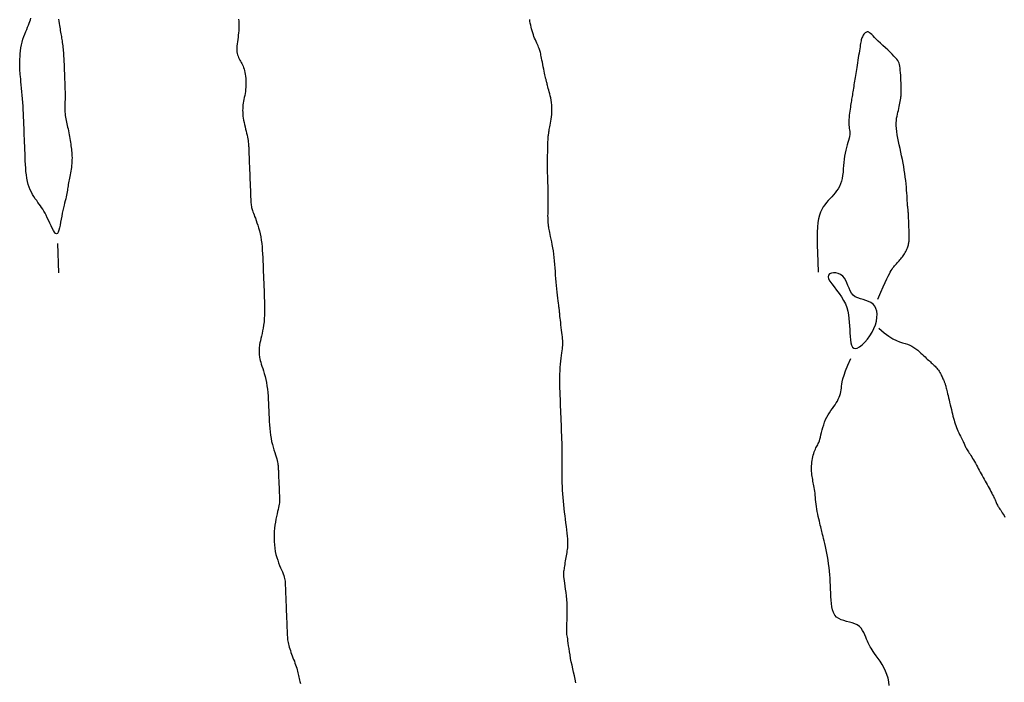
# Model space of a CAD drawing. Header units: millimetres. Extents: x 32690613 to 32693367, y 5343692 to 5344708.
# Tile 10 of 256: x 32692211 to 32692245, y 5343743 to 5343766. Entities that reach past the tile are written whole.
import ezdxf

# ---------------------------------------------------------------- set-up
doc = ezdxf.new("R2010")
doc.units = ezdxf.units.MM
doc.header["$LTSCALE"] = 20
for name, color, linetype in [('02-DGM_HL_495.00', 142, 'Continuous'), ('02-DGM_HL_495.50', 152, 'Continuous'), ('02-DGM_HL_496.00', 162, 'Continuous')]:
    doc.layers.add(name, color=color, linetype=linetype)

msp = doc.modelspace()

# ---------------------------------------------------------------- linework, layer by layer
at = {"layer": '02-DGM_HL_495.00', "elevation": 495, "flags": 128}
for points in [[(32692240.44, 5343756.55), (32692240.545, 5343756.782), (32692240.631, 5343756.971), (32692240.701, 5343757.124), (32692240.757, 5343757.245), (32692240.803, 5343757.341), (32692240.84, 5343757.416), (32692240.873, 5343757.476), (32692240.902, 5343757.527), (32692240.932, 5343757.573), (32692240.961, 5343757.616), (32692240.991, 5343757.656), (32692241.021, 5343757.693), (32692241.051, 5343757.729), (32692241.081, 5343757.763), (32692241.111, 5343757.796), (32692241.141, 5343757.828), (32692241.171, 5343757.861), (32692241.2, 5343757.894), (32692241.23, 5343757.927), (32692241.258, 5343757.96), (32692241.286, 5343757.995), (32692241.313, 5343758.03), (32692241.338, 5343758.067), (32692241.362, 5343758.105), (32692241.384, 5343758.145), (32692241.405, 5343758.185), (32692241.424, 5343758.226), (32692241.441, 5343758.267), (32692241.456, 5343758.306), (32692241.469, 5343758.345), (32692241.481, 5343758.381), (32692241.491, 5343758.414), (32692241.499, 5343758.444), (32692241.506, 5343758.473), (32692241.511, 5343758.501), (32692241.515, 5343758.532), (32692241.518, 5343758.566), (32692241.519, 5343758.606), (32692241.52, 5343758.653), (32692241.519, 5343758.709), (32692241.518, 5343758.775), (32692241.516, 5343758.849), (32692241.514, 5343758.929), (32692241.511, 5343759.011), (32692241.508, 5343759.093), (32692241.505, 5343759.174), (32692241.502, 5343759.249), (32692241.5, 5343759.316), (32692241.497, 5343759.373), (32692241.495, 5343759.421), (32692241.494, 5343759.462), (32692241.492, 5343759.496), (32692241.49, 5343759.524), (32692241.489, 5343759.548), (32692241.487, 5343759.57), (32692241.485, 5343759.589), (32692241.483, 5343759.609), (32692241.48, 5343759.629), (32692241.477, 5343759.652), (32692241.474, 5343759.679), (32692241.47, 5343759.711), (32692241.466, 5343759.75), (32692241.463, 5343759.797), (32692241.459, 5343759.854), (32692241.455, 5343759.922), (32692241.45, 5343760), (32692241.445, 5343760.087), (32692241.439, 5343760.181), (32692241.432, 5343760.282), (32692241.424, 5343760.389), (32692241.414, 5343760.5), (32692241.401, 5343760.614), (32692241.387, 5343760.731), (32692241.37, 5343760.85), (32692241.351, 5343760.97), (32692241.331, 5343761.091), (32692241.309, 5343761.214), (32692241.285, 5343761.337), (32692241.26, 5343761.461), (32692241.235, 5343761.585), (32692241.208, 5343761.709), (32692241.181, 5343761.832), (32692241.156, 5343761.953), (32692241.132, 5343762.071), (32692241.111, 5343762.185), (32692241.094, 5343762.295), (32692241.082, 5343762.399), (32692241.075, 5343762.496), (32692241.075, 5343762.586), (32692241.08, 5343762.67), (32692241.089, 5343762.747), (32692241.102, 5343762.82), (32692241.117, 5343762.889), (32692241.133, 5343762.956), (32692241.15, 5343763.02), (32692241.166, 5343763.083), (32692241.181, 5343763.146), (32692241.193, 5343763.208), (32692241.204, 5343763.269), (32692241.214, 5343763.327), (32692241.222, 5343763.382), (32692241.229, 5343763.432), (32692241.235, 5343763.478), (32692241.239, 5343763.518), (32692241.243, 5343763.553), (32692241.246, 5343763.583), (32692241.248, 5343763.612), (32692241.249, 5343763.641), (32692241.25, 5343763.674), (32692241.249, 5343763.712), (32692241.248, 5343763.758), (32692241.247, 5343763.814), (32692241.244, 5343763.883), (32692241.242, 5343763.961), (32692241.238, 5343764.046), (32692241.233, 5343764.135), (32692241.228, 5343764.224), (32692241.222, 5343764.311), (32692241.215, 5343764.394), (32692241.207, 5343764.468), (32692241.198, 5343764.532), (32692241.187, 5343764.587), (32692241.172, 5343764.636), (32692241.152, 5343764.682), (32692241.126, 5343764.726), (32692241.092, 5343764.772), (32692241.05, 5343764.822), (32692240.997, 5343764.878), (32692240.934, 5343764.943), (32692240.862, 5343765.014), (32692240.783, 5343765.09), (32692240.702, 5343765.168), (32692240.619, 5343765.247), (32692240.538, 5343765.323), (32692240.462, 5343765.396), (32692240.392, 5343765.463), (32692240.332, 5343765.522), (32692240.28, 5343765.573), (32692240.235, 5343765.616), (32692240.197, 5343765.651), (32692240.164, 5343765.677), (32692240.134, 5343765.696), (32692240.108, 5343765.707), (32692240.082, 5343765.71), (32692240.057, 5343765.705), (32692240.033, 5343765.693), (32692240.01, 5343765.676), (32692239.987, 5343765.654), (32692239.966, 5343765.628), (32692239.947, 5343765.599), (32692239.929, 5343765.568), (32692239.914, 5343765.536), (32692239.901, 5343765.504), (32692239.889, 5343765.472), (32692239.879, 5343765.437), (32692239.87, 5343765.399), (32692239.862, 5343765.358), (32692239.853, 5343765.311), (32692239.845, 5343765.259), (32692239.835, 5343765.2), (32692239.825, 5343765.133), (32692239.813, 5343765.06), (32692239.801, 5343764.982), (32692239.788, 5343764.901), (32692239.774, 5343764.817), (32692239.761, 5343764.734), (32692239.748, 5343764.651), (32692239.735, 5343764.57), (32692239.723, 5343764.493), (32692239.711, 5343764.42), (32692239.7, 5343764.35), (32692239.689, 5343764.282), (32692239.678, 5343764.216), (32692239.668, 5343764.151), (32692239.658, 5343764.088), (32692239.648, 5343764.025), (32692239.638, 5343763.962), (32692239.628, 5343763.899), (32692239.618, 5343763.837), (32692239.608, 5343763.777), (32692239.599, 5343763.717), (32692239.589, 5343763.659), (32692239.58, 5343763.603), (32692239.572, 5343763.549), (32692239.564, 5343763.498), (32692239.556, 5343763.448), (32692239.548, 5343763.399), (32692239.54, 5343763.35), (32692239.532, 5343763.299), (32692239.523, 5343763.246), (32692239.514, 5343763.19), (32692239.505, 5343763.13), (32692239.494, 5343763.064), (32692239.484, 5343762.995), (32692239.474, 5343762.923), (32692239.464, 5343762.85), (32692239.457, 5343762.777), (32692239.451, 5343762.705), (32692239.448, 5343762.636), (32692239.449, 5343762.571), (32692239.453, 5343762.511), (32692239.46, 5343762.456), (32692239.468, 5343762.402), (32692239.475, 5343762.35), (32692239.482, 5343762.298), (32692239.485, 5343762.245), (32692239.484, 5343762.188), (32692239.477, 5343762.128), (32692239.464, 5343762.062), (32692239.445, 5343761.991), (32692239.422, 5343761.915), (32692239.397, 5343761.833), (32692239.371, 5343761.746), (32692239.346, 5343761.654), (32692239.323, 5343761.556), (32692239.303, 5343761.454), (32692239.289, 5343761.347), (32692239.278, 5343761.236), (32692239.27, 5343761.124), (32692239.262, 5343761.011), (32692239.252, 5343760.899), (32692239.239, 5343760.791), (32692239.222, 5343760.686), (32692239.198, 5343760.588), (32692239.167, 5343760.497), (32692239.128, 5343760.412), (32692239.084, 5343760.333), (32692239.034, 5343760.258), (32692238.98, 5343760.188), (32692238.923, 5343760.12), (32692238.864, 5343760.054), (32692238.805, 5343759.989), (32692238.745, 5343759.924), (32692238.686, 5343759.856), (32692238.629, 5343759.786), (32692238.576, 5343759.709), (32692238.526, 5343759.624), (32692238.482, 5343759.531), (32692238.445, 5343759.425), (32692238.414, 5343759.306), (32692238.392, 5343759.172), (32692238.377, 5343759.018), (32692238.369, 5343758.841), (32692238.367, 5343758.637), (32692238.371, 5343758.402), (32692238.378, 5343758.132), (32692238.389, 5343757.823), (32692238.403, 5343757.471)], [(32692240.479, 5343755.551), (32692240.662, 5343755.393), (32692240.822, 5343755.274), (32692240.962, 5343755.187), (32692241.085, 5343755.126), (32692241.193, 5343755.084), (32692241.29, 5343755.055), (32692241.378, 5343755.031), (32692241.46, 5343755.005), (32692241.537, 5343754.973), (32692241.611, 5343754.935), (32692241.681, 5343754.892), (32692241.747, 5343754.845), (32692241.81, 5343754.795), (32692241.868, 5343754.746), (32692241.923, 5343754.697), (32692241.974, 5343754.65), (32692242.021, 5343754.607), (32692242.064, 5343754.567), (32692242.104, 5343754.53), (32692242.141, 5343754.495), (32692242.177, 5343754.462), (32692242.211, 5343754.431), (32692242.244, 5343754.4), (32692242.277, 5343754.37), (32692242.309, 5343754.34), (32692242.341, 5343754.31), (32692242.373, 5343754.279), (32692242.404, 5343754.248), (32692242.435, 5343754.216), (32692242.464, 5343754.182), (32692242.492, 5343754.148), (32692242.519, 5343754.111), (32692242.544, 5343754.074), (32692242.568, 5343754.035), (32692242.59, 5343753.996), (32692242.61, 5343753.956), (32692242.629, 5343753.918), (32692242.647, 5343753.881), (32692242.663, 5343753.846), (32692242.677, 5343753.814), (32692242.69, 5343753.785), (32692242.702, 5343753.758), (32692242.713, 5343753.734), (32692242.722, 5343753.711), (32692242.731, 5343753.688), (32692242.739, 5343753.666), (32692242.747, 5343753.644), (32692242.755, 5343753.62), (32692242.763, 5343753.595), (32692242.771, 5343753.567), (32692242.779, 5343753.537), (32692242.788, 5343753.502), (32692242.798, 5343753.462), (32692242.809, 5343753.417), (32692242.821, 5343753.366), (32692242.835, 5343753.308), (32692242.851, 5343753.242), (32692242.868, 5343753.17), (32692242.887, 5343753.094), (32692242.906, 5343753.013), (32692242.926, 5343752.931), (32692242.946, 5343752.849), (32692242.965, 5343752.767), (32692242.984, 5343752.688), (32692243.003, 5343752.613), (32692243.02, 5343752.54), (32692243.038, 5343752.471), (32692243.056, 5343752.404), (32692243.075, 5343752.339), (32692243.094, 5343752.276), (32692243.116, 5343752.214), (32692243.139, 5343752.152), (32692243.164, 5343752.091), (32692243.191, 5343752.03), (32692243.219, 5343751.97), (32692243.247, 5343751.912), (32692243.275, 5343751.857), (32692243.301, 5343751.804), (32692243.326, 5343751.755), (32692243.348, 5343751.71), (32692243.367, 5343751.669), (32692243.383, 5343751.632), (32692243.398, 5343751.598), (32692243.411, 5343751.566), (32692243.424, 5343751.536), (32692243.437, 5343751.507), (32692243.451, 5343751.478), (32692243.467, 5343751.448), (32692243.485, 5343751.416), (32692243.505, 5343751.383), (32692243.527, 5343751.348), (32692243.551, 5343751.311), (32692243.577, 5343751.272), (32692243.604, 5343751.23), (32692243.633, 5343751.186), (32692243.662, 5343751.138), (32692243.693, 5343751.088), (32692243.724, 5343751.035), (32692243.756, 5343750.98), (32692243.788, 5343750.922), (32692243.821, 5343750.863), (32692243.855, 5343750.803), (32692243.888, 5343750.743), (32692243.922, 5343750.682), (32692243.956, 5343750.62), (32692243.989, 5343750.559), (32692244.023, 5343750.498), (32692244.057, 5343750.437), (32692244.09, 5343750.375), (32692244.124, 5343750.314), (32692244.158, 5343750.253), (32692244.191, 5343750.192), (32692244.225, 5343750.131), (32692244.258, 5343750.07), (32692244.29, 5343750.011), (32692244.321, 5343749.953), (32692244.351, 5343749.897), (32692244.378, 5343749.845), (32692244.403, 5343749.796), (32692244.425, 5343749.75), (32692244.444, 5343749.71), (32692244.461, 5343749.673), (32692244.475, 5343749.639), (32692244.488, 5343749.607), (32692244.501, 5343749.577), (32692244.514, 5343749.548), (32692244.528, 5343749.518), (32692244.544, 5343749.488), (32692244.562, 5343749.457), (32692244.582, 5343749.424), (32692244.604, 5343749.389), (32692244.628, 5343749.352), (32692244.654, 5343749.313), (32692244.681, 5343749.271), (32692244.71, 5343749.226), (32692244.739, 5343749.179), (32692244.77, 5343749.129), (32692244.801, 5343749.076)], [(32692240.831, 5343743.307), (32692240.819, 5343743.43), (32692240.795, 5343743.554), (32692240.757, 5343743.677), (32692240.708, 5343743.799), (32692240.651, 5343743.917), (32692240.588, 5343744.03), (32692240.522, 5343744.136), (32692240.456, 5343744.235), (32692240.393, 5343744.325), (32692240.336, 5343744.403), (32692240.288, 5343744.471), (32692240.247, 5343744.529), (32692240.212, 5343744.58), (32692240.182, 5343744.627), (32692240.156, 5343744.672), (32692240.132, 5343744.719), (32692240.109, 5343744.77), (32692240.086, 5343744.827), (32692240.062, 5343744.893), (32692240.035, 5343744.966), (32692240.004, 5343745.042), (32692239.968, 5343745.119), (32692239.925, 5343745.194), (32692239.874, 5343745.265), (32692239.813, 5343745.328), (32692239.742, 5343745.381), (32692239.66, 5343745.422), (32692239.569, 5343745.454), (32692239.473, 5343745.48), (32692239.375, 5343745.504), (32692239.278, 5343745.53), (32692239.186, 5343745.561), (32692239.103, 5343745.601), (32692239.031, 5343745.653), (32692238.973, 5343745.721), (32692238.929, 5343745.803), (32692238.896, 5343745.897), (32692238.872, 5343746.002), (32692238.855, 5343746.114), (32692238.844, 5343746.232), (32692238.837, 5343746.355), (32692238.832, 5343746.48), (32692238.827, 5343746.604), (32692238.822, 5343746.729), (32692238.816, 5343746.854), (32692238.808, 5343746.979), (32692238.8, 5343747.104), (32692238.789, 5343747.228), (32692238.776, 5343747.353), (32692238.76, 5343747.478), (32692238.741, 5343747.602), (32692238.72, 5343747.724), (32692238.697, 5343747.844), (32692238.673, 5343747.959), (32692238.649, 5343748.068), (32692238.626, 5343748.17), (32692238.604, 5343748.263), (32692238.584, 5343748.346), (32692238.567, 5343748.418), (32692238.551, 5343748.481), (32692238.538, 5343748.537), (32692238.525, 5343748.589), (32692238.514, 5343748.639), (32692238.501, 5343748.689), (32692238.489, 5343748.742), (32692238.474, 5343748.801), (32692238.459, 5343748.866), (32692238.442, 5343748.938), (32692238.424, 5343749.016), (32692238.406, 5343749.097), (32692238.388, 5343749.181), (32692238.371, 5343749.267), (32692238.355, 5343749.353), (32692238.341, 5343749.438), (32692238.33, 5343749.52), (32692238.32, 5343749.601), (32692238.312, 5343749.679), (32692238.305, 5343749.754), (32692238.298, 5343749.827), (32692238.292, 5343749.897), (32692238.284, 5343749.963), (32692238.276, 5343750.027), (32692238.267, 5343750.088), (32692238.257, 5343750.146), (32692238.246, 5343750.202), (32692238.234, 5343750.257), (32692238.223, 5343750.311), (32692238.212, 5343750.365), (32692238.201, 5343750.419), (32692238.192, 5343750.474), (32692238.185, 5343750.531), (32692238.179, 5343750.589), (32692238.174, 5343750.649), (32692238.172, 5343750.709), (32692238.172, 5343750.77), (32692238.174, 5343750.832), (32692238.178, 5343750.895), (32692238.184, 5343750.958), (32692238.194, 5343751.021), (32692238.205, 5343751.083), (32692238.219, 5343751.144), (32692238.234, 5343751.203), (32692238.251, 5343751.259), (32692238.268, 5343751.313), (32692238.287, 5343751.362), (32692238.306, 5343751.407), (32692238.325, 5343751.447), (32692238.345, 5343751.484), (32692238.364, 5343751.52), (32692238.384, 5343751.556), (32692238.403, 5343751.595), (32692238.422, 5343751.639), (32692238.441, 5343751.688), (32692238.459, 5343751.747), (32692238.478, 5343751.815), (32692238.496, 5343751.892), (32692238.516, 5343751.975), (32692238.537, 5343752.063), (32692238.561, 5343752.153), (32692238.589, 5343752.244), (32692238.62, 5343752.335), (32692238.655, 5343752.422), (32692238.696, 5343752.504), (32692238.741, 5343752.582), (32692238.789, 5343752.657), (32692238.838, 5343752.728), (32692238.887, 5343752.796), (32692238.935, 5343752.863), (32692238.981, 5343752.928), (32692239.022, 5343752.992), (32692239.059, 5343753.056), (32692239.091, 5343753.12), (32692239.118, 5343753.183), (32692239.141, 5343753.247), (32692239.16, 5343753.31), (32692239.176, 5343753.373), (32692239.188, 5343753.436), (32692239.197, 5343753.499), (32692239.204, 5343753.563), (32692239.213, 5343753.633), (32692239.227, 5343753.714), (32692239.251, 5343753.814), (32692239.288, 5343753.938), (32692239.342, 5343754.091), (32692239.418, 5343754.281), (32692239.519, 5343754.513)]]:
    msp.add_lwpolyline(points, dxfattribs=at)
msp.add_lwpolyline([(32692239.274, 5343756.504), (32692239.334, 5343756.382), (32692239.38, 5343756.258), (32692239.415, 5343756.135), (32692239.44, 5343756.011), (32692239.456, 5343755.886), (32692239.468, 5343755.761), (32692239.475, 5343755.637), (32692239.48, 5343755.512), (32692239.485, 5343755.388), (32692239.492, 5343755.267), (32692239.503, 5343755.155), (32692239.519, 5343755.055), (32692239.542, 5343754.97), (32692239.574, 5343754.906), (32692239.617, 5343754.865), (32692239.672, 5343754.852), (32692239.742, 5343754.87), (32692239.821, 5343754.915), (32692239.908, 5343754.984), (32692239.997, 5343755.073), (32692240.087, 5343755.178), (32692240.171, 5343755.294), (32692240.248, 5343755.417), (32692240.313, 5343755.544), (32692240.362, 5343755.671), (32692240.397, 5343755.795), (32692240.415, 5343755.915), (32692240.419, 5343756.028), (32692240.407, 5343756.133), (32692240.38, 5343756.227), (32692240.337, 5343756.309), (32692240.28, 5343756.377), (32692240.208, 5343756.43), (32692240.125, 5343756.47), (32692240.035, 5343756.502), (32692239.94, 5343756.531), (32692239.846, 5343756.559), (32692239.756, 5343756.591), (32692239.673, 5343756.631), (32692239.601, 5343756.684), (32692239.543, 5343756.751), (32692239.496, 5343756.831), (32692239.457, 5343756.919), (32692239.421, 5343757.011), (32692239.386, 5343757.102), (32692239.347, 5343757.19), (32692239.3, 5343757.27), (32692239.242, 5343757.337), (32692239.17, 5343757.389), (32692239.09, 5343757.425), (32692239.006, 5343757.445), (32692238.925, 5343757.45), (32692238.852, 5343757.439), (32692238.793, 5343757.413), (32692238.755, 5343757.373), (32692238.742, 5343757.318), (32692238.76, 5343757.248), (32692238.803, 5343757.166), (32692238.866, 5343757.073), (32692238.943, 5343756.971), (32692239.029, 5343756.861), (32692239.116, 5343756.746), (32692239.2, 5343756.626)], close=True, dxfattribs=at)
at = {"layer": '02-DGM_HL_495.50', "elevation": 495.5, "flags": 128}
msp.add_lwpolyline([(32692230.097, 5343743.402), (32692230.072, 5343743.519), (32692230.046, 5343743.637), (32692230.019, 5343743.757), (32692229.992, 5343743.878), (32692229.966, 5343743.998), (32692229.942, 5343744.118), (32692229.919, 5343744.236), (32692229.899, 5343744.352), (32692229.881, 5343744.464), (32692229.865, 5343744.57), (32692229.851, 5343744.669), (32692229.838, 5343744.76), (32692229.827, 5343744.84), (32692229.817, 5343744.908), (32692229.808, 5343744.965), (32692229.8, 5343745.011), (32692229.794, 5343745.051), (32692229.789, 5343745.089), (32692229.786, 5343745.127), (32692229.784, 5343745.169), (32692229.784, 5343745.219), (32692229.785, 5343745.279), (32692229.788, 5343745.354), (32692229.792, 5343745.441), (32692229.796, 5343745.539), (32692229.8, 5343745.646), (32692229.803, 5343745.76), (32692229.803, 5343745.879), (32692229.802, 5343746.002), (32692229.797, 5343746.127), (32692229.788, 5343746.251), (32692229.776, 5343746.374), (32692229.762, 5343746.493), (32692229.747, 5343746.606), (32692229.732, 5343746.713), (32692229.717, 5343746.811), (32692229.704, 5343746.898), (32692229.694, 5343746.973), (32692229.687, 5343747.035), (32692229.682, 5343747.086), (32692229.681, 5343747.128), (32692229.682, 5343747.164), (32692229.685, 5343747.197), (32692229.69, 5343747.229), (32692229.696, 5343747.263), (32692229.703, 5343747.302), (32692229.71, 5343747.347), (32692229.718, 5343747.398), (32692229.727, 5343747.454), (32692229.736, 5343747.513), (32692229.745, 5343747.574), (32692229.755, 5343747.636), (32692229.765, 5343747.696), (32692229.775, 5343747.755), (32692229.786, 5343747.81), (32692229.796, 5343747.863), (32692229.805, 5343747.916), (32692229.813, 5343747.971), (32692229.819, 5343748.029), (32692229.823, 5343748.092), (32692229.825, 5343748.162), (32692229.823, 5343748.24), (32692229.818, 5343748.329), (32692229.81, 5343748.426), (32692229.8, 5343748.531), (32692229.787, 5343748.642), (32692229.773, 5343748.759), (32692229.758, 5343748.879), (32692229.743, 5343749.002), (32692229.727, 5343749.126), (32692229.712, 5343749.251), (32692229.698, 5343749.375), (32692229.685, 5343749.5), (32692229.672, 5343749.624), (32692229.661, 5343749.749), (32692229.652, 5343749.874), (32692229.644, 5343749.999), (32692229.638, 5343750.123), (32692229.634, 5343750.248), (32692229.632, 5343750.373), (32692229.631, 5343750.498), (32692229.631, 5343750.624), (32692229.632, 5343750.749), (32692229.632, 5343750.874), (32692229.633, 5343750.999), (32692229.633, 5343751.124), (32692229.631, 5343751.249), (32692229.629, 5343751.374), (32692229.626, 5343751.499), (32692229.623, 5343751.624), (32692229.619, 5343751.749), (32692229.614, 5343751.874), (32692229.61, 5343751.999), (32692229.605, 5343752.124), (32692229.6, 5343752.249), (32692229.595, 5343752.373), (32692229.59, 5343752.498), (32692229.585, 5343752.623), (32692229.58, 5343752.748), (32692229.575, 5343752.873), (32692229.57, 5343752.998), (32692229.566, 5343753.123), (32692229.561, 5343753.248), (32692229.556, 5343753.372), (32692229.552, 5343753.496), (32692229.55, 5343753.619), (32692229.548, 5343753.741), (32692229.549, 5343753.861), (32692229.551, 5343753.979), (32692229.555, 5343754.095), (32692229.563, 5343754.209), (32692229.572, 5343754.319), (32692229.583, 5343754.424), (32692229.594, 5343754.524), (32692229.606, 5343754.618), (32692229.618, 5343754.704), (32692229.628, 5343754.781), (32692229.637, 5343754.849), (32692229.644, 5343754.907), (32692229.649, 5343754.958), (32692229.652, 5343755.003), (32692229.652, 5343755.046), (32692229.651, 5343755.09), (32692229.648, 5343755.136), (32692229.643, 5343755.189), (32692229.637, 5343755.251), (32692229.629, 5343755.323), (32692229.619, 5343755.404), (32692229.609, 5343755.49), (32692229.599, 5343755.579), (32692229.588, 5343755.667), (32692229.578, 5343755.752), (32692229.569, 5343755.829), (32692229.561, 5343755.898), (32692229.554, 5343755.954), (32692229.55, 5343755.999), (32692229.546, 5343756.034), (32692229.543, 5343756.062), (32692229.541, 5343756.083), (32692229.54, 5343756.099), (32692229.539, 5343756.112), (32692229.538, 5343756.123), (32692229.537, 5343756.134), (32692229.536, 5343756.146), (32692229.534, 5343756.162), (32692229.532, 5343756.183), (32692229.528, 5343756.21), (32692229.524, 5343756.245), (32692229.518, 5343756.289), (32692229.51, 5343756.345), (32692229.502, 5343756.414), (32692229.491, 5343756.494), (32692229.48, 5343756.584), (32692229.468, 5343756.683), (32692229.456, 5343756.788), (32692229.445, 5343756.9), (32692229.433, 5343757.016), (32692229.423, 5343757.134), (32692229.413, 5343757.254), (32692229.405, 5343757.375), (32692229.397, 5343757.497), (32692229.388, 5343757.618), (32692229.379, 5343757.738), (32692229.369, 5343757.857), (32692229.357, 5343757.975), (32692229.344, 5343758.09), (32692229.328, 5343758.203), (32692229.31, 5343758.312), (32692229.291, 5343758.416), (32692229.271, 5343758.515), (32692229.252, 5343758.607), (32692229.234, 5343758.692), (32692229.217, 5343758.768), (32692229.202, 5343758.835), (32692229.19, 5343758.892), (32692229.18, 5343758.94), (32692229.173, 5343758.981), (32692229.167, 5343759.015), (32692229.163, 5343759.044), (32692229.159, 5343759.07), (32692229.157, 5343759.093), (32692229.155, 5343759.115), (32692229.153, 5343759.137), (32692229.15, 5343759.161), (32692229.148, 5343759.188), (32692229.147, 5343759.218), (32692229.145, 5343759.254), (32692229.144, 5343759.296), (32692229.144, 5343759.345), (32692229.143, 5343759.403), (32692229.144, 5343759.47), (32692229.145, 5343759.546), (32692229.146, 5343759.63), (32692229.148, 5343759.719), (32692229.149, 5343759.815), (32692229.15, 5343759.914), (32692229.15, 5343760.017), (32692229.15, 5343760.121), (32692229.149, 5343760.226), (32692229.147, 5343760.331), (32692229.144, 5343760.433), (32692229.142, 5343760.531), (32692229.139, 5343760.624), (32692229.136, 5343760.71), (32692229.133, 5343760.788), (32692229.13, 5343760.856), (32692229.128, 5343760.913), (32692229.126, 5343760.962), (32692229.125, 5343761.005), (32692229.124, 5343761.046), (32692229.124, 5343761.088), (32692229.124, 5343761.132), (32692229.124, 5343761.184), (32692229.125, 5343761.244), (32692229.127, 5343761.317), (32692229.129, 5343761.398), (32692229.131, 5343761.485), (32692229.133, 5343761.575), (32692229.135, 5343761.665), (32692229.138, 5343761.751), (32692229.14, 5343761.83), (32692229.142, 5343761.899), (32692229.143, 5343761.955), (32692229.145, 5343761.999), (32692229.145, 5343762.034), (32692229.146, 5343762.059), (32692229.147, 5343762.078), (32692229.148, 5343762.092), (32692229.148, 5343762.102), (32692229.149, 5343762.111), (32692229.15, 5343762.119), (32692229.15, 5343762.127), (32692229.152, 5343762.136), (32692229.153, 5343762.146), (32692229.155, 5343762.157), (32692229.157, 5343762.171), (32692229.159, 5343762.187), (32692229.163, 5343762.207), (32692229.166, 5343762.229), (32692229.17, 5343762.256), (32692229.175, 5343762.287), (32692229.181, 5343762.322), (32692229.188, 5343762.362), (32692229.196, 5343762.407), (32692229.205, 5343762.458), (32692229.215, 5343762.514), (32692229.226, 5343762.577), (32692229.238, 5343762.645), (32692229.25, 5343762.717), (32692229.26, 5343762.793), (32692229.269, 5343762.872), (32692229.276, 5343762.953), (32692229.279, 5343763.036), (32692229.278, 5343763.119), (32692229.272, 5343763.202), (32692229.263, 5343763.284), (32692229.25, 5343763.365), (32692229.235, 5343763.443), (32692229.218, 5343763.518), (32692229.201, 5343763.589), (32692229.184, 5343763.656), (32692229.168, 5343763.717), (32692229.154, 5343763.773), (32692229.141, 5343763.823), (32692229.129, 5343763.867), (32692229.119, 5343763.906), (32692229.11, 5343763.941), (32692229.103, 5343763.971), (32692229.096, 5343763.998), (32692229.09, 5343764.02), (32692229.085, 5343764.039), (32692229.08, 5343764.057), (32692229.075, 5343764.075), (32692229.069, 5343764.095), (32692229.063, 5343764.119), (32692229.056, 5343764.149), (32692229.048, 5343764.187), (32692229.038, 5343764.235), (32692229.025, 5343764.293), (32692229.012, 5343764.361), (32692228.997, 5343764.434), (32692228.982, 5343764.512), (32692228.966, 5343764.59), (32692228.951, 5343764.667), (32692228.937, 5343764.74), (32692228.924, 5343764.807), (32692228.913, 5343764.864), (32692228.903, 5343764.914), (32692228.894, 5343764.958), (32692228.885, 5343764.998), (32692228.875, 5343765.034), (32692228.864, 5343765.069), (32692228.852, 5343765.104), (32692228.837, 5343765.142), (32692228.82, 5343765.182), (32692228.801, 5343765.226), (32692228.78, 5343765.273), (32692228.757, 5343765.323), (32692228.734, 5343765.375), (32692228.71, 5343765.431), (32692228.686, 5343765.489), (32692228.663, 5343765.549), (32692228.641, 5343765.612), (32692228.62, 5343765.677), (32692228.6, 5343765.742), (32692228.582, 5343765.809), (32692228.565, 5343765.875), (32692228.55, 5343765.942), (32692228.536, 5343766.007), (32692228.525, 5343766.071), (32692228.516, 5343766.133)], dxfattribs=at)
at = {"layer": '02-DGM_HL_496.00', "elevation": 496, "flags": 128}
for points in [[(32692212.375, 5343766.15), (32692212.385, 5343766.073), (32692212.395, 5343766.001), (32692212.405, 5343765.932), (32692212.414, 5343765.868), (32692212.423, 5343765.808), (32692212.432, 5343765.751), (32692212.441, 5343765.698), (32692212.45, 5343765.647), (32692212.459, 5343765.597), (32692212.468, 5343765.548), (32692212.476, 5343765.499), (32692212.484, 5343765.449), (32692212.492, 5343765.398), (32692212.5, 5343765.345), (32692212.507, 5343765.291), (32692212.514, 5343765.235), (32692212.521, 5343765.178), (32692212.527, 5343765.119), (32692212.532, 5343765.059), (32692212.537, 5343764.997), (32692212.542, 5343764.934), (32692212.546, 5343764.87), (32692212.55, 5343764.805), (32692212.553, 5343764.74), (32692212.556, 5343764.675), (32692212.559, 5343764.61), (32692212.561, 5343764.546), (32692212.564, 5343764.483), (32692212.566, 5343764.421), (32692212.568, 5343764.36), (32692212.571, 5343764.3), (32692212.573, 5343764.241), (32692212.575, 5343764.181), (32692212.578, 5343764.121), (32692212.58, 5343764.06), (32692212.583, 5343763.998), (32692212.585, 5343763.935), (32692212.587, 5343763.871), (32692212.59, 5343763.805), (32692212.592, 5343763.738), (32692212.593, 5343763.67), (32692212.594, 5343763.601), (32692212.595, 5343763.53), (32692212.595, 5343763.459), (32692212.594, 5343763.387), (32692212.592, 5343763.315), (32692212.591, 5343763.242), (32692212.59, 5343763.171), (32692212.589, 5343763.1), (32692212.59, 5343763.032), (32692212.592, 5343762.965), (32692212.597, 5343762.901), (32692212.603, 5343762.84), (32692212.611, 5343762.782), (32692212.621, 5343762.725), (32692212.633, 5343762.67), (32692212.645, 5343762.614), (32692212.658, 5343762.558), (32692212.671, 5343762.501), (32692212.684, 5343762.442), (32692212.697, 5343762.381), (32692212.71, 5343762.317), (32692212.722, 5343762.252), (32692212.734, 5343762.186), (32692212.745, 5343762.12), (32692212.756, 5343762.054), (32692212.767, 5343761.99), (32692212.778, 5343761.927), (32692212.788, 5343761.865), (32692212.797, 5343761.806), (32692212.806, 5343761.748), (32692212.814, 5343761.69), (32692212.82, 5343761.632), (32692212.826, 5343761.574), (32692212.83, 5343761.515), (32692212.832, 5343761.455), (32692212.833, 5343761.392), (32692212.831, 5343761.328), (32692212.828, 5343761.263), (32692212.824, 5343761.197), (32692212.818, 5343761.131), (32692212.811, 5343761.066), (32692212.803, 5343761.001), (32692212.794, 5343760.937), (32692212.783, 5343760.875), (32692212.772, 5343760.814), (32692212.761, 5343760.756), (32692212.749, 5343760.698), (32692212.738, 5343760.642), (32692212.727, 5343760.587), (32692212.716, 5343760.534), (32692212.706, 5343760.482), (32692212.697, 5343760.431), (32692212.689, 5343760.38), (32692212.682, 5343760.329), (32692212.673, 5343760.278), (32692212.665, 5343760.225), (32692212.655, 5343760.169), (32692212.644, 5343760.112), (32692212.631, 5343760.05), (32692212.616, 5343759.985), (32692212.6, 5343759.916), (32692212.581, 5343759.842), (32692212.562, 5343759.764), (32692212.542, 5343759.68), (32692212.521, 5343759.592), (32692212.501, 5343759.498), (32692212.481, 5343759.398), (32692212.462, 5343759.294), (32692212.443, 5343759.188), (32692212.424, 5343759.086), (32692212.404, 5343758.991), (32692212.383, 5343758.91), (32692212.359, 5343758.845), (32692212.333, 5343758.803), (32692212.304, 5343758.787), (32692212.271, 5343758.8), (32692212.234, 5343758.84), (32692212.196, 5343758.9), (32692212.155, 5343758.977), (32692212.113, 5343759.064), (32692212.071, 5343759.157), (32692212.029, 5343759.252), (32692211.987, 5343759.341), (32692211.947, 5343759.423), (32692211.908, 5343759.497), (32692211.869, 5343759.564), (32692211.83, 5343759.627), (32692211.791, 5343759.687), (32692211.751, 5343759.745), (32692211.71, 5343759.803), (32692211.667, 5343759.863), (32692211.622, 5343759.925), (32692211.575, 5343759.991), (32692211.529, 5343760.061), (32692211.484, 5343760.135), (32692211.44, 5343760.214), (32692211.399, 5343760.298), (32692211.363, 5343760.387), (32692211.331, 5343760.483), (32692211.305, 5343760.585), (32692211.284, 5343760.693), (32692211.268, 5343760.806), (32692211.255, 5343760.922), (32692211.246, 5343761.042), (32692211.239, 5343761.165), (32692211.233, 5343761.288), (32692211.228, 5343761.413), (32692211.223, 5343761.538), (32692211.218, 5343761.663), (32692211.213, 5343761.788), (32692211.208, 5343761.913), (32692211.204, 5343762.038), (32692211.199, 5343762.163), (32692211.194, 5343762.288), (32692211.189, 5343762.413), (32692211.184, 5343762.537), (32692211.179, 5343762.662), (32692211.174, 5343762.787), (32692211.168, 5343762.912), (32692211.162, 5343763.037), (32692211.155, 5343763.162), (32692211.147, 5343763.287), (32692211.138, 5343763.411), (32692211.128, 5343763.536), (32692211.118, 5343763.658), (32692211.107, 5343763.777), (32692211.095, 5343763.891), (32692211.085, 5343763.997), (32692211.074, 5343764.094), (32692211.065, 5343764.18), (32692211.057, 5343764.254), (32692211.051, 5343764.314), (32692211.046, 5343764.363), (32692211.043, 5343764.405), (32692211.041, 5343764.443), (32692211.04, 5343764.48), (32692211.04, 5343764.52), (32692211.041, 5343764.566), (32692211.043, 5343764.623), (32692211.045, 5343764.692), (32692211.049, 5343764.772), (32692211.054, 5343764.861), (32692211.062, 5343764.957), (32692211.072, 5343765.057), (32692211.085, 5343765.159), (32692211.103, 5343765.262), (32692211.124, 5343765.362), (32692211.151, 5343765.457), (32692211.181, 5343765.549), (32692211.213, 5343765.636), (32692211.247, 5343765.718), (32692211.281, 5343765.796), (32692211.313, 5343765.87), (32692211.344, 5343765.94), (32692211.37, 5343766.006), (32692211.392, 5343766.067), (32692211.41, 5343766.126), (32692211.425, 5343766.182)], [(32692218.538, 5343766.14), (32692218.544, 5343766.077), (32692218.548, 5343766.014), (32692218.551, 5343765.949), (32692218.551, 5343765.883), (32692218.55, 5343765.816), (32692218.546, 5343765.746), (32692218.539, 5343765.674), (32692218.531, 5343765.6), (32692218.521, 5343765.524), (32692218.51, 5343765.447), (32692218.499, 5343765.37), (32692218.49, 5343765.295), (32692218.483, 5343765.222), (32692218.479, 5343765.153), (32692218.479, 5343765.088), (32692218.484, 5343765.028), (32692218.493, 5343764.973), (32692218.506, 5343764.922), (32692218.522, 5343764.874), (32692218.541, 5343764.829), (32692218.561, 5343764.786), (32692218.583, 5343764.745), (32692218.605, 5343764.704), (32692218.628, 5343764.663), (32692218.65, 5343764.621), (32692218.671, 5343764.578), (32692218.692, 5343764.533), (32692218.711, 5343764.486), (32692218.729, 5343764.435), (32692218.745, 5343764.38), (32692218.759, 5343764.321), (32692218.771, 5343764.256), (32692218.78, 5343764.187), (32692218.787, 5343764.115), (32692218.791, 5343764.04), (32692218.793, 5343763.964), (32692218.792, 5343763.888), (32692218.788, 5343763.812), (32692218.782, 5343763.738), (32692218.773, 5343763.666), (32692218.762, 5343763.596), (32692218.75, 5343763.528), (32692218.737, 5343763.461), (32692218.724, 5343763.396), (32692218.712, 5343763.332), (32692218.701, 5343763.269), (32692218.691, 5343763.206), (32692218.685, 5343763.143), (32692218.681, 5343763.08), (32692218.679, 5343763.016), (32692218.681, 5343762.952), (32692218.684, 5343762.886), (32692218.691, 5343762.819), (32692218.7, 5343762.75), (32692218.712, 5343762.679), (32692218.727, 5343762.605), (32692218.743, 5343762.53), (32692218.761, 5343762.454), (32692218.779, 5343762.379), (32692218.798, 5343762.305), (32692218.815, 5343762.233), (32692218.832, 5343762.165), (32692218.846, 5343762.1), (32692218.857, 5343762.04), (32692218.866, 5343761.985), (32692218.873, 5343761.934), (32692218.879, 5343761.886), (32692218.882, 5343761.84), (32692218.885, 5343761.797), (32692218.887, 5343761.754), (32692218.889, 5343761.713), (32692218.89, 5343761.671), (32692218.892, 5343761.628), (32692218.894, 5343761.585), (32692218.896, 5343761.539), (32692218.897, 5343761.491), (32692218.899, 5343761.439), (32692218.902, 5343761.384), (32692218.904, 5343761.324), (32692218.907, 5343761.259), (32692218.909, 5343761.19), (32692218.912, 5343761.116), (32692218.915, 5343761.039), (32692218.918, 5343760.96), (32692218.921, 5343760.879), (32692218.925, 5343760.797), (32692218.928, 5343760.713), (32692218.931, 5343760.63), (32692218.934, 5343760.548), (32692218.937, 5343760.466), (32692218.941, 5343760.387), (32692218.944, 5343760.311), (32692218.946, 5343760.237), (32692218.949, 5343760.168), (32692218.952, 5343760.103), (32692218.954, 5343760.043), (32692218.956, 5343759.988), (32692218.959, 5343759.937), (32692218.962, 5343759.889), (32692218.965, 5343759.845), (32692218.969, 5343759.804), (32692218.974, 5343759.766), (32692218.98, 5343759.729), (32692218.987, 5343759.693), (32692218.996, 5343759.657), (32692219.007, 5343759.621), (32692219.019, 5343759.582), (32692219.033, 5343759.541), (32692219.05, 5343759.495), (32692219.069, 5343759.443), (32692219.091, 5343759.385), (32692219.115, 5343759.32), (32692219.142, 5343759.247), (32692219.17, 5343759.168), (32692219.198, 5343759.082), (32692219.226, 5343758.99), (32692219.253, 5343758.893), (32692219.277, 5343758.791), (32692219.299, 5343758.685), (32692219.317, 5343758.574), (32692219.332, 5343758.46), (32692219.344, 5343758.343), (32692219.354, 5343758.223), (32692219.361, 5343758.101), (32692219.368, 5343757.978), (32692219.373, 5343757.853), (32692219.378, 5343757.729), (32692219.383, 5343757.604), (32692219.388, 5343757.479), (32692219.393, 5343757.354), (32692219.398, 5343757.229), (32692219.402, 5343757.104), (32692219.407, 5343756.979), (32692219.412, 5343756.854), (32692219.417, 5343756.729), (32692219.422, 5343756.605), (32692219.426, 5343756.48), (32692219.429, 5343756.357), (32692219.431, 5343756.235), (32692219.431, 5343756.115), (32692219.428, 5343755.997), (32692219.422, 5343755.882), (32692219.413, 5343755.77), (32692219.4, 5343755.662), (32692219.383, 5343755.559), (32692219.365, 5343755.46), (32692219.345, 5343755.366), (32692219.325, 5343755.279), (32692219.306, 5343755.197), (32692219.289, 5343755.123), (32692219.274, 5343755.056), (32692219.263, 5343754.997), (32692219.254, 5343754.944), (32692219.249, 5343754.898), (32692219.245, 5343754.857), (32692219.244, 5343754.819), (32692219.244, 5343754.785), (32692219.244, 5343754.753), (32692219.245, 5343754.721), (32692219.247, 5343754.69), (32692219.248, 5343754.657), (32692219.251, 5343754.623), (32692219.256, 5343754.586), (32692219.262, 5343754.545), (32692219.272, 5343754.499), (32692219.284, 5343754.448), (32692219.3, 5343754.39), (32692219.32, 5343754.324), (32692219.343, 5343754.251), (32692219.369, 5343754.172), (32692219.395, 5343754.086), (32692219.422, 5343753.994), (32692219.448, 5343753.897), (32692219.473, 5343753.795), (32692219.494, 5343753.688), (32692219.512, 5343753.578), (32692219.527, 5343753.464), (32692219.539, 5343753.346), (32692219.549, 5343753.227), (32692219.556, 5343753.105), (32692219.563, 5343752.982), (32692219.568, 5343752.857), (32692219.573, 5343752.732), (32692219.578, 5343752.608), (32692219.584, 5343752.483), (32692219.59, 5343752.36), (32692219.598, 5343752.238), (32692219.607, 5343752.118), (32692219.619, 5343752.001), (32692219.634, 5343751.887), (32692219.652, 5343751.776), (32692219.674, 5343751.67), (32692219.698, 5343751.568), (32692219.724, 5343751.471), (32692219.751, 5343751.379), (32692219.778, 5343751.293), (32692219.803, 5343751.214), (32692219.826, 5343751.141), (32692219.846, 5343751.075), (32692219.863, 5343751.017), (32692219.875, 5343750.966), (32692219.884, 5343750.92), (32692219.891, 5343750.879), (32692219.895, 5343750.842), (32692219.898, 5343750.807), (32692219.9, 5343750.775), (32692219.901, 5343750.744), (32692219.902, 5343750.712), (32692219.904, 5343750.68), (32692219.905, 5343750.646), (32692219.906, 5343750.608), (32692219.908, 5343750.567), (32692219.91, 5343750.521), (32692219.912, 5343750.469), (32692219.914, 5343750.411), (32692219.917, 5343750.345), (32692219.92, 5343750.273), (32692219.922, 5343750.197), (32692219.926, 5343750.119), (32692219.929, 5343750.041), (32692219.932, 5343749.966), (32692219.934, 5343749.894), (32692219.937, 5343749.828), (32692219.939, 5343749.769), (32692219.941, 5343749.716), (32692219.941, 5343749.667), (32692219.94, 5343749.619), (32692219.937, 5343749.572), (32692219.931, 5343749.523), (32692219.923, 5343749.469), (32692219.912, 5343749.41), (32692219.897, 5343749.343), (32692219.879, 5343749.268), (32692219.86, 5343749.187), (32692219.84, 5343749.099), (32692219.821, 5343749.006), (32692219.802, 5343748.907), (32692219.786, 5343748.803), (32692219.773, 5343748.695), (32692219.763, 5343748.584), (32692219.758, 5343748.47), (32692219.757, 5343748.354), (32692219.761, 5343748.238), (32692219.769, 5343748.123), (32692219.782, 5343748.01), (32692219.799, 5343747.9), (32692219.822, 5343747.794), (32692219.849, 5343747.693), (32692219.88, 5343747.598), (32692219.913, 5343747.508), (32692219.947, 5343747.424), (32692219.982, 5343747.344), (32692220.014, 5343747.27), (32692220.044, 5343747.201), (32692220.07, 5343747.136), (32692220.091, 5343747.077), (32692220.106, 5343747.022), (32692220.118, 5343746.971), (32692220.127, 5343746.923), (32692220.133, 5343746.878), (32692220.136, 5343746.834), (32692220.139, 5343746.792), (32692220.141, 5343746.75), (32692220.142, 5343746.708), (32692220.144, 5343746.666), (32692220.146, 5343746.622), (32692220.147, 5343746.577), (32692220.149, 5343746.528), (32692220.151, 5343746.477), (32692220.153, 5343746.421), (32692220.156, 5343746.361), (32692220.158, 5343746.297), (32692220.161, 5343746.227), (32692220.164, 5343746.154), (32692220.167, 5343746.077), (32692220.17, 5343745.998), (32692220.173, 5343745.916), (32692220.176, 5343745.834), (32692220.18, 5343745.751), (32692220.183, 5343745.668), (32692220.186, 5343745.585), (32692220.189, 5343745.504), (32692220.192, 5343745.425), (32692220.195, 5343745.348), (32692220.198, 5343745.275), (32692220.201, 5343745.205), (32692220.203, 5343745.14), (32692220.206, 5343745.08), (32692220.208, 5343745.024), (32692220.212, 5343744.972), (32692220.215, 5343744.922), (32692220.221, 5343744.873), (32692220.228, 5343744.824), (32692220.236, 5343744.775), (32692220.247, 5343744.725), (32692220.261, 5343744.672), (32692220.277, 5343744.617), (32692220.295, 5343744.56), (32692220.315, 5343744.502), (32692220.336, 5343744.442), (32692220.359, 5343744.381), (32692220.382, 5343744.32), (32692220.405, 5343744.258), (32692220.428, 5343744.197), (32692220.451, 5343744.136), (32692220.473, 5343744.075), (32692220.494, 5343744.015), (32692220.514, 5343743.957), (32692220.532, 5343743.9), (32692220.548, 5343743.845), (32692220.562, 5343743.792), (32692220.573, 5343743.741), (32692220.583, 5343743.692), (32692220.592, 5343743.644), (32692220.601, 5343743.595), (32692220.611, 5343743.546), (32692220.624, 5343743.493), (32692220.641, 5343743.438), (32692220.661, 5343743.379)], [(32692212.383, 5343757.455), (32692212.344, 5343758.455)]]:
    msp.add_lwpolyline(points, dxfattribs=at)

doc.saveas('drawing.dxf')
